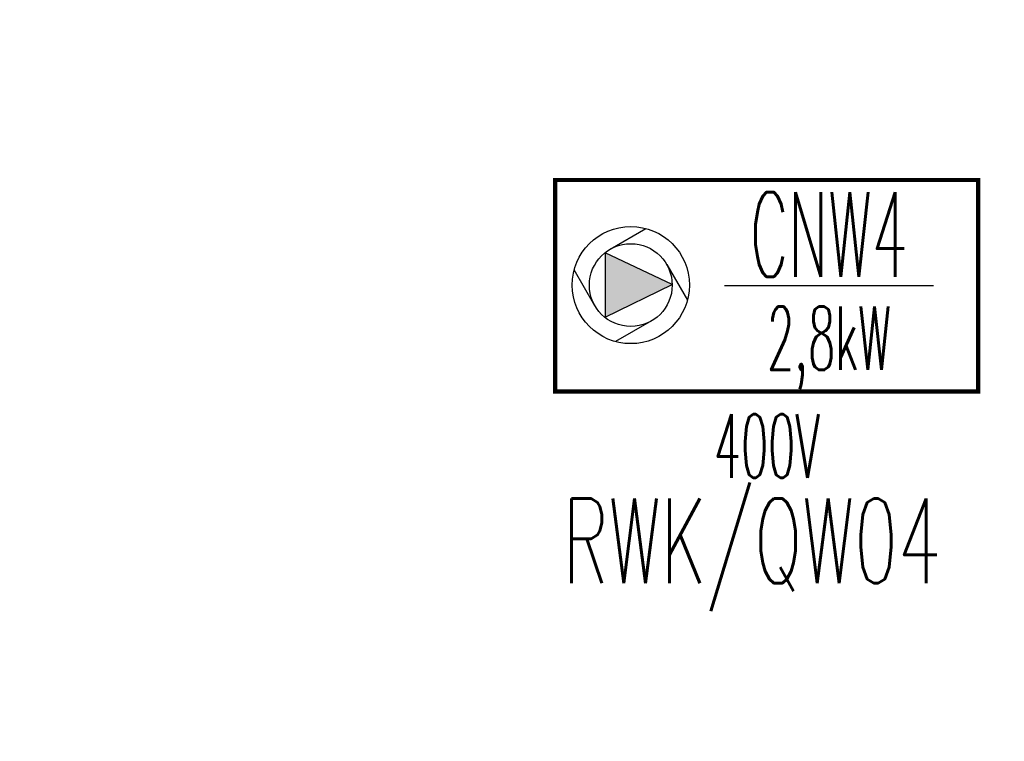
# Model space of a CAD drawing. Header units: millimetres. Extents: x -7955266 to 72030, y -46136 to 9299934.
# Tile 159 of 203: x -5112548 to -5110220, y 6628835 to 6630541. Entities that reach past the tile are written whole.
import ezdxf
from ezdxf.enums import TextEntityAlignment as Align

# ---------------------------------------------------------------- set-up
doc = ezdxf.new("R2010")
doc.units = ezdxf.units.MM
doc.header["$LTSCALE"] = 10
for name, color, linetype, lineweight in [('BMS_urzadzenia_nr_obw_magistrala', 140, 'Continuous', 13), ('BMS_urzadzenia_WE_WY', 30, 'Continuous', 20), ('IE_ATRYBUTY_ BLOCK_1', 7, 'Continuous', 25), ('IE_ATRYBUTY_ BLOCK_2', 7, 'Continuous', 18), ('IE_urzadzenia', 30, 'Continuous', 25), ('IE_urzadzenia_nr_obw', 94, 'Continuous', 20)]:
    doc.layers.add(name, color=color, linetype=linetype, lineweight=lineweight)
doc.styles.add('ROMANS', font='romans.shx', dxfattribs={"width": 0.8})

# ---------------------------------------------------------------- blocks, each defined once
blk = doc.blocks.new('urzadzenie_centrala wentylacyjna')
blk.add_hatch(color=256).paths.add_polyline_path([(-223.2, -247), (-382.1, -171.8), (-382.1, -324.6)])
for p, q in [((-370.1, -163.6), (-285.3, -114.6)), ((-236.3, -199.4), (-187.4, -284.3)), ((-406, -297.4), (-454.9, -212.6)), ((394.8, -250), (-99.6, -250)), ((-272.2, -333.2), (-357, -382.2))]:
    blk.add_line(p, q)
at = {"const_width": 10}
blk.add_lwpolyline([(-500, 0), (500, 0), (500, -500), (-500, -500), (-500, 0)], dxfattribs=at)
blk.add_lwpolyline([(-223.2, -247), (-382.1, -171.8), (-382.1, -324.6)], close=True)
for radius in [138.5, 97.9]:
    blk.add_circle((-321.2, -248.4), radius)
at = {"layer": 'BMS_urzadzenia_nr_obw_magistrala', "style": 'ROMANS', "width": 0.5, "flags": 8}
blk.add_attdef('ADR_BMS', (549.1, -361.7), '', height=150, dxfattribs=at)
at = {"layer": 'BMS_urzadzenia_WE_WY', "style": 'ROMANS', "width": 0.5, "flags": 8}
blk.add_attdef('BMS_WE_WY', (549.1, -566.8), '', height=150, dxfattribs=at)
at = {"layer": 'IE_ATRYBUTY_ BLOCK_1', "style": 'ROMANS', "width": 0.5, "flags": 8}
blk.add_attdef('TYP', text='', height=200, dxfattribs=at).set_placement((147.6, -228.7), align=Align.CENTER)
at = {"layer": 'IE_ATRYBUTY_ BLOCK_2', "style": 'ROMANS', "width": 0.5, "flags": 8}
for tag, p in [('OPIS2', (147.6, -449.1)), ('OPIS1', (0.4, -703.9))]:
    blk.add_attdef(tag, text='', height=150, dxfattribs=at).set_placement(p, align=Align.CENTER)
at = {"layer": 'IE_urzadzenia_nr_obw', "style": 'ROMANS', "width": 0.5, "flags": 8}
blk.add_attdef('NR_OBW', (549.1, -175.7), '', height=150, dxfattribs=at)

msp = doc.modelspace()

# ---------------------------------------------------------------- block references
at = {"layer": 'IE_urzadzenia'}
msp.add_blockref('urzadzenie_centrala wentylacyjna', (-5110781.9, 6630162.1), dxfattribs=at).add_auto_attribs({'TYP': 'CNW4', 'OPIS2': '2,8kW', 'OPIS1': '400V'})

# ---------------------------------------------------------------- texts
at = {"layer": 'IE_urzadzenia_nr_obw', "style": 'ROMANS', "width": 0.6}
msp.add_text('RWK/QW04', height=200, dxfattribs=at).set_placement((-5111263.8, 6629208.9, 0))

doc.saveas('drawing.dxf')
